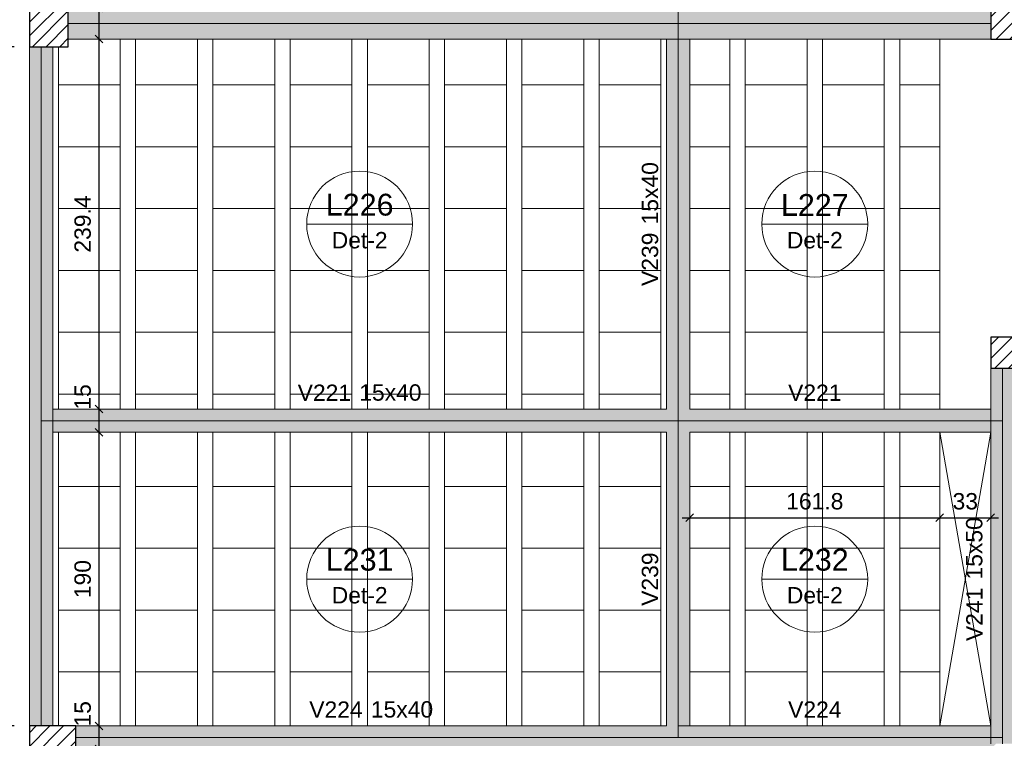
# Model space of a CAD drawing. Header units: millimetres. Extents: x 0 to 119, y 0 to 84.
# Tile 5 of 42: x 11 to 24, y 40 to 49. Entities that reach past the tile are written whole.
import ezdxf

# ---------------------------------------------------------------- set-up
doc = ezdxf.new("R2010")
doc.units = ezdxf.units.MM
doc.header["$MEASUREMENT"] = 0
doc.linetypes.add('NULL', pattern=[0])
doc.layers.get('0').update_dxf_attribs({"lineweight": 18})
for name, color, linetype, lineweight in [('FO-Aberturas', 7, 'Continuous', 5), ('FO-Cotas', 5, 'Continuous', 5), ('FO-Eixos', 5, 'Continuous', 5), ('FO-Hachura pilar que passa', 19, 'Continuous', 5), ('FO-Hachura viga', 43, 'Continuous', 5), ('FO-Hachuras das lajes', 1, 'Continuous', 20), ('FO-Pilares', 4, 'Continuous', 30), ('FO-Textos das lajes', 3, 'Continuous', 20), ('FO-Textos das vigas', 7, 'Continuous', 5), ('FO-Vigas', 1, 'Continuous', 20)]:
    doc.layers.add(name, color=color, linetype=linetype, lineweight=lineweight)
doc.styles.add('Arial', font='txt')
doc.dimstyles.new('UM_50.000000', dxfattribs={"dimtxt": 0.18, "dimasz": 0.1, "dimexe": 0.1, "dimexo": 0.2, "dimgap": 0, "dimtad": 1, "dimtih": 1, "dimtoh": 1, "dimdec": 1, "dimlfac": 50, "dimzin": 0, "dimdsep": 46, "dimtxsty": 'Standard', "dimcen": 0.09, "dimdle": 0.1, "dimadec": 1, "dimazin": 2, "dimtfac": 1, "dimtdec": 4, "dimtofl": 0, "dimtmove": 0, "dimatfit": 3, "dimfxl": 1, "dimtolj": 1, "dimarcsym": 0})

# ---------------------------------------------------------------- blocks, each defined once
blk = doc.blocks.new('_Oblique')
at = {"color": 0, "linetype": 'ByBlock', "lineweight": -2}
blk.add_line((-0.5, -0.5), (0.5, 0.5), dxfattribs=at)
blk = doc.blocks.new('*D45')
at = {"layer": 'Defpoints', "color": 0}
for p in [(9.525, 39.839), (10.937, 39.839), (10.937, 39.439)]:
    blk.add_point(p, dxfattribs=at)
at = {"layer": 'FO-Cotas', "color": 0, "lineweight": -2}
for p, q in [((9.525, 39.339), (9.525, 39.939)), ((10.737, 39.839), (9.425, 39.839)), ((10.737, 39.439), (9.425, 39.439))]:
    blk.add_line(p, q, dxfattribs=at)
at = {"layer": 'FO-Cotas', "color": 0, "lineweight": -2, "xscale": 0.1, "yscale": 0.1, "zscale": 0.1}
for p, rotation in [((9.525, 39.839), 90), ((9.525, 39.439), 270)]:
    blk.add_blockref('_Oblique', p, dxfattribs=dict(at, rotation=rotation))
at = {"layer": 'FO-Cotas', "color": 7, "insert": (9.313, 39.996), "char_height": 0.2118, "attachment_point": 5, "rotation": 90, "style": 'Arial'}
blk.add_mtext('\\A1;20', dxfattribs=at)
blk = doc.blocks.new('*D46')
at = {"layer": 'Defpoints', "color": 0}
for p in [(9.525, 48.627), (10.937, 48.627), (10.937, 39.839)]:
    blk.add_point(p, dxfattribs=at)
at = {"layer": 'FO-Cotas', "color": 0, "lineweight": -2}
for p, q in [((9.525, 39.739), (9.525, 48.727)), ((10.737, 48.627), (9.425, 48.627)), ((10.737, 39.839), (9.425, 39.839))]:
    blk.add_line(p, q, dxfattribs=at)
at = {"layer": 'FO-Cotas', "color": 0, "lineweight": -2, "xscale": 0.1, "yscale": 0.1, "zscale": 0.1}
for p, rotation in [((9.525, 48.627), 90), ((9.525, 39.839), 270)]:
    blk.add_blockref('_Oblique', p, dxfattribs=dict(at, rotation=rotation))
at = {"layer": 'FO-Cotas', "color": 7, "insert": (9.313, 44.233), "char_height": 0.2118, "attachment_point": 5, "rotation": 90, "style": 'Arial'}
blk.add_mtext('\\A1;439.4', dxfattribs=at)
blk = doc.blocks.new('*D47')
at = {"layer": 'Defpoints', "color": 0}
for p in [(9.525, 49.227), (10.937, 49.227), (10.937, 48.627)]:
    blk.add_point(p, dxfattribs=at)
at = {"layer": 'FO-Cotas', "color": 0, "lineweight": -2}
for p, q in [((9.525, 48.527), (9.525, 49.327)), ((10.737, 49.227), (9.425, 49.227)), ((10.737, 48.627), (9.425, 48.627))]:
    blk.add_line(p, q, dxfattribs=at)
at = {"layer": 'FO-Cotas', "color": 0, "lineweight": -2, "xscale": 0.1, "yscale": 0.1, "zscale": 0.1}
for p, rotation in [((9.525, 49.227), 90), ((9.525, 48.627), 270)]:
    blk.add_blockref('_Oblique', p, dxfattribs=dict(at, rotation=rotation))
at = {"layer": 'FO-Cotas', "color": 7, "insert": (9.313, 48.927), "char_height": 0.2118, "attachment_point": 5, "rotation": 90, "style": 'Arial'}
blk.add_mtext('\\A1;30', dxfattribs=at)
blk = doc.blocks.new('*D54')
at = {"layer": 'Defpoints', "color": 0}
for p in [(8.995, 73.349), (10.937, 73.349), (10.937, 32.496)]:
    blk.add_point(p, dxfattribs=at)
at = {"layer": 'FO-Cotas', "color": 0, "lineweight": -2}
for p, q in [((8.995, 32.396), (8.995, 73.449)), ((10.737, 73.349), (8.895, 73.349)), ((10.737, 32.496), (8.895, 32.496))]:
    blk.add_line(p, q, dxfattribs=at)
at = {"layer": 'FO-Cotas', "color": 0, "lineweight": -2, "xscale": 0.1, "yscale": 0.1, "zscale": 0.1}
for p, rotation in [((8.995, 73.349), 90), ((8.995, 32.496), 270)]:
    blk.add_blockref('_Oblique', p, dxfattribs=dict(at, rotation=rotation))
at = {"layer": 'FO-Cotas', "color": 7, "insert": (8.783, 52.922), "char_height": 0.2118, "attachment_point": 5, "rotation": 90, "style": 'Arial'}
blk.add_mtext('\\A1;2042.7', dxfattribs=at)
blk = doc.blocks.new('*D101')
at = {"layer": 'Defpoints', "color": 0}
for p in [(19.483, 42.533), (22.72, 42.533), (22.72, 42.533)]:
    blk.add_point(p, dxfattribs=at)
at = {"layer": 'FO-Cotas', "color": 0, "lineweight": -2}
blk.add_line((19.383, 42.533), (22.82, 42.533), dxfattribs=at)
at = {"layer": 'FO-Cotas', "color": 0, "lineweight": -2, "xscale": 0.1, "yscale": 0.1, "zscale": 0.1, "rotation": 180}
blk.add_blockref('_Oblique', (19.483, 42.533), dxfattribs=at)
at = {"layer": 'FO-Cotas', "color": 0, "lineweight": -2, "xscale": 0.1, "yscale": 0.1, "zscale": 0.1}
blk.add_blockref('_Oblique', (22.72, 42.533), dxfattribs=at)
at = {"layer": 'FO-Cotas', "color": 7, "insert": (21.102, 42.745), "char_height": 0.2118, "attachment_point": 5, "rotation": 0.0057, "style": 'Arial'}
blk.add_mtext('\\A1;161.8', dxfattribs=at)
blk = doc.blocks.new('*D102')
at = {"layer": 'Defpoints', "color": 0}
for p in [(22.72, 42.533), (23.38, 42.533), (23.38, 42.533)]:
    blk.add_point(p, dxfattribs=at)
at = {"layer": 'FO-Cotas', "color": 0, "lineweight": -2}
blk.add_line((22.62, 42.533), (23.48, 42.533), dxfattribs=at)
at = {"layer": 'FO-Cotas', "color": 0, "lineweight": -2, "xscale": 0.1, "yscale": 0.1, "zscale": 0.1, "rotation": 180}
blk.add_blockref('_Oblique', (22.72, 42.533), dxfattribs=at)
at = {"layer": 'FO-Cotas', "color": 0, "lineweight": -2, "xscale": 0.1, "yscale": 0.1, "zscale": 0.1}
blk.add_blockref('_Oblique', (23.38, 42.533), dxfattribs=at)
at = {"layer": 'FO-Cotas', "color": 7, "insert": (23.05, 42.745), "char_height": 0.2118, "attachment_point": 5, "rotation": 0.0057, "style": 'Arial'}
blk.add_mtext('\\A1;33', dxfattribs=at)
blk = doc.blocks.new('*D157')
at = {"layer": 'Defpoints', "color": 0}
for p in [(11.837, 39.839), (11.837, 39.839), (11.837, 39.539)]:
    blk.add_point(p, dxfattribs=at)
at = {"layer": 'FO-Cotas', "color": 0, "lineweight": -2}
blk.add_line((11.837, 39.439), (11.837, 39.939), dxfattribs=at)
at = {"layer": 'FO-Cotas', "color": 0, "lineweight": -2, "xscale": 0.1, "yscale": 0.1, "zscale": 0.1}
for p, rotation in [((11.837, 39.839), 90), ((11.837, 39.539), 270)]:
    blk.add_blockref('_Oblique', p, dxfattribs=dict(at, rotation=rotation))
at = {"layer": 'FO-Cotas', "color": 7, "insert": (11.625, 39.996), "char_height": 0.2118, "attachment_point": 5, "rotation": 90, "style": 'Arial'}
blk.add_mtext('\\A1;15', dxfattribs=at)
blk = doc.blocks.new('*D158')
at = {"layer": 'Defpoints', "color": 0}
for p in [(11.837, 43.639), (11.837, 43.639), (11.837, 39.839)]:
    blk.add_point(p, dxfattribs=at)
at = {"layer": 'FO-Cotas', "color": 0, "lineweight": -2}
blk.add_line((11.837, 39.739), (11.837, 43.739), dxfattribs=at)
at = {"layer": 'FO-Cotas', "color": 0, "lineweight": -2, "xscale": 0.1, "yscale": 0.1, "zscale": 0.1}
for p, rotation in [((11.837, 43.639), 90), ((11.837, 39.839), 270)]:
    blk.add_blockref('_Oblique', p, dxfattribs=dict(at, rotation=rotation))
at = {"layer": 'FO-Cotas', "color": 7, "insert": (11.625, 41.739), "char_height": 0.2118, "attachment_point": 5, "rotation": 90, "style": 'Arial'}
blk.add_mtext('\\A1;190', dxfattribs=at)
blk = doc.blocks.new('*D159')
at = {"layer": 'Defpoints', "color": 0}
for p in [(11.837, 43.939), (11.837, 43.939), (11.837, 43.639)]:
    blk.add_point(p, dxfattribs=at)
at = {"layer": 'FO-Cotas', "color": 0, "lineweight": -2}
blk.add_line((11.837, 43.539), (11.837, 44.039), dxfattribs=at)
at = {"layer": 'FO-Cotas', "color": 0, "lineweight": -2, "xscale": 0.1, "yscale": 0.1, "zscale": 0.1}
for p, rotation in [((11.837, 43.939), 90), ((11.837, 43.639), 270)]:
    blk.add_blockref('_Oblique', p, dxfattribs=dict(at, rotation=rotation))
at = {"layer": 'FO-Cotas', "color": 7, "insert": (11.625, 44.096), "char_height": 0.2118, "attachment_point": 5, "rotation": 90, "style": 'Arial'}
blk.add_mtext('\\A1;15', dxfattribs=at)
blk = doc.blocks.new('*D160')
at = {"layer": 'Defpoints', "color": 0}
for p in [(11.837, 48.727), (11.837, 48.727), (11.837, 43.939)]:
    blk.add_point(p, dxfattribs=at)
at = {"layer": 'FO-Cotas', "color": 0, "lineweight": -2}
blk.add_line((11.837, 43.839), (11.837, 48.827), dxfattribs=at)
at = {"layer": 'FO-Cotas', "color": 0, "lineweight": -2, "xscale": 0.1, "yscale": 0.1, "zscale": 0.1}
for p, rotation in [((11.837, 48.727), 90), ((11.837, 43.939), 270)]:
    blk.add_blockref('_Oblique', p, dxfattribs=dict(at, rotation=rotation))
at = {"layer": 'FO-Cotas', "color": 7, "insert": (11.625, 46.333), "char_height": 0.2118, "attachment_point": 5, "rotation": 90, "style": 'Arial'}
blk.add_mtext('\\A1;239.4', dxfattribs=at)
blk = doc.blocks.new('*D161')
at = {"layer": 'Defpoints', "color": 0}
for p in [(11.837, 49.127), (11.837, 49.127), (11.837, 48.727)]:
    blk.add_point(p, dxfattribs=at)
at = {"layer": 'FO-Cotas', "color": 0, "lineweight": -2}
blk.add_line((11.837, 48.627), (11.837, 49.227), dxfattribs=at)
at = {"layer": 'FO-Cotas', "color": 0, "lineweight": -2, "xscale": 0.1, "yscale": 0.1, "zscale": 0.1}
for p, rotation in [((11.837, 49.127), 90), ((11.837, 48.727), 270)]:
    blk.add_blockref('_Oblique', p, dxfattribs=dict(at, rotation=rotation))
at = {"layer": 'FO-Cotas', "color": 7, "insert": (11.625, 49.284), "char_height": 0.2118, "attachment_point": 5, "rotation": 90, "style": 'Arial'}
blk.add_mtext('\\A1;20', dxfattribs=at)

msp = doc.modelspace()

# ---------------------------------------------------------------- hatches: boundary and pattern name
at = {"layer": 'FO-Hachura pilar que passa', "linetype": 'Continuous'}
h = msp.add_hatch(dxfattribs=at)
h.set_pattern_fill('ANSI31', color=19, style=0)
h.paths.add_polyline_path([(10.9366, 48.6271), (11.1866, 48.6271), (11.4366, 48.6271), (11.4366, 48.9271), (11.4366, 49.2271), (11.1866, 49.2271), (10.9366, 49.2271), (10.9366, 48.9271)])
h = msp.add_hatch(dxfattribs=at)
h.set_pattern_fill('ANSI31', color=19, style=0)
h.paths.add_polyline_path([(24.18, 48.7271), (24.18, 48.9271), (24.18, 49.1271), (23.78, 49.1271), (23.38, 49.1271), (23.38, 48.9271), (23.38, 48.7271), (23.78, 48.7271)])
h = msp.add_hatch(dxfattribs=at)
h.set_pattern_fill('ANSI31', color=19, style=0)
h.paths.add_polyline_path([(24.08, 44.4685), (24.08, 44.6685), (24.08, 44.8685), (23.73, 44.8685), (23.38, 44.8685), (23.38, 44.6685), (23.38, 44.4685), (23.73, 44.4685)])
h = msp.add_hatch(dxfattribs=at)
h.set_pattern_fill('ANSI31', color=19, style=0)
h.paths.add_polyline_path([(11.5366, 39.4387), (11.5366, 39.6387), (11.5366, 39.8387), (11.2366, 39.8387), (10.9366, 39.8387), (10.9366, 39.6387), (10.9366, 39.4387), (11.2366, 39.4387)])
at = {"layer": 'FO-Hachura viga', "linetype": 'Continuous'}
for points in [[(19.4836, 49.1273), (19.4836, 49.1273), (19.4834, 52.9853), (19.3336, 53.1855), (19.1836, 52.9855), (19.1836, 49.1271), (19.3336, 48.9273), (19.4836, 49.1273)], [(19.3336, 49.1271), (19.3336, 49.1271), (11.4366, 49.1271), (11.4366, 48.7273), (19.3336, 48.7273), (19.3336, 49.1271)], [(22.7202, 49.1273), (22.7202, 49.1273), (19.3336, 49.1273), (19.3336, 48.7271), (22.7202, 48.7271), (22.7202, 49.1273)], [(23.3802, 49.1273), (23.3802, 49.1273), (22.7202, 49.1273), (22.7202, 48.7273), (23.3802, 48.7273), (23.3802, 49.1273)], [(19.4834, 43.9389), (19.4834, 43.9389), (19.4834, 48.7271), (19.3336, 48.9273), (19.1836, 48.7273), (19.1836, 43.9387), (19.3336, 43.7887), (19.4834, 43.9389)], [(11.2366, 48.6273), (11.2366, 48.6273), (10.9366, 48.6273), (10.9366, 43.7887), (11.2366, 43.7887), (11.2366, 48.6273)], [(23.6802, 44.4685), (23.6802, 44.4685), (23.3802, 44.4685), (23.3802, 43.7887), (23.6802, 43.7887), (23.6802, 44.4685)], [(19.3336, 43.7887), (19.3336, 43.7887), (19.1836, 43.9387), (11.2366, 43.9387), (11.0866, 43.7887), (11.2366, 43.6389), (19.1836, 43.6389), (19.3336, 43.7887)], [(22.7202, 43.9389), (22.7202, 43.9389), (19.4834, 43.9389), (19.3336, 43.7887), (19.4836, 43.6387), (22.7202, 43.6387), (22.7202, 43.9389)], [(23.5302, 43.7887), (23.5302, 43.7887), (23.3802, 43.9387), (22.7202, 43.9387), (22.7202, 43.6387), (23.3802, 43.6387), (23.5302, 43.7887)], [(11.2366, 43.7887), (11.2366, 43.7887), (10.9366, 43.7887), (10.9366, 39.8387), (11.2366, 39.8387), (11.2366, 43.7887)], [(19.4836, 39.8387), (19.4836, 39.8387), (19.4836, 43.6387), (19.3336, 43.7887), (19.1836, 43.6389), (19.1836, 39.8387), (19.3336, 39.6887), (19.4836, 39.8387)], [(23.6802, 43.7887), (23.6802, 43.7887), (23.3802, 43.7887), (23.3802, 39.6887), (23.6802, 39.6887), (23.6802, 43.7887)], [(19.3336, 39.6887), (19.3336, 39.6887), (19.1836, 39.8387), (11.5366, 39.8387), (11.5366, 39.5387), (19.3336, 39.5387), (19.3336, 39.6887)], [(19.4836, 39.8387), (19.4836, 39.8387), (19.3336, 39.8387), (19.3336, 39.5387), (19.4836, 39.5387), (19.4836, 39.8387)], [(22.7202, 39.8387), (22.7202, 39.8387), (19.4836, 39.8387), (19.4836, 39.5387), (22.7202, 39.5387), (22.7202, 39.8387)], [(23.5302, 39.6887), (23.5302, 39.6887), (23.3802, 39.8387), (22.7202, 39.8387), (22.7202, 39.5387), (23.3802, 39.5387), (23.5302, 39.6887)], [(23.6802, 39.6887), (23.6802, 39.6887), (23.3802, 39.6887), (23.3802, 39.6083), (23.6802, 39.6083), (23.6802, 39.6887)]]:
    msp.add_hatch(color=43, dxfattribs=at).paths.add_polyline_path(points)

# ---------------------------------------------------------------- linework, layer by layer
at = {"layer": 'FO-Aberturas'}
for p, q in [((22.72, 39.8385), (23.38, 43.6385)), ((23.38, 39.8385), (22.72, 43.6385))]:
    msp.add_line(p, q, dxfattribs=at)
at = {"layer": 'FO-Eixos'}
for p, q in [((19.3334, 48.9271), (19.3334, 53.1855)), ((11.4366, 48.9271), (19.3334, 48.9271)), ((19.3334, 48.9271), (22.72, 48.9271)), ((19.3334, 43.7887), (19.3334, 48.9271)), ((22.72, 48.9271), (23.38, 48.9271)), ((11.0866, 43.7887), (11.0866, 48.6271)), ((23.53, 43.7887), (23.53, 44.4685)), ((11.0866, 43.7887), (19.3334, 43.7887)), ((11.0866, 39.8387), (11.0866, 43.7887)), ((19.3334, 43.7887), (22.72, 43.7887)), ((19.3334, 39.6887), (19.3334, 43.7887)), ((22.72, 43.7887), (23.53, 43.7887)), ((23.53, 39.6887), (23.53, 43.7887)), ((11.5366, 39.6887), (19.3334, 39.6887)), ((19.3334, 39.6887), (19.4834, 39.6887)), ((19.4834, 39.6887), (22.72, 39.6887)), ((22.72, 39.6887), (23.53, 39.6887)), ((23.53, 39.6083), (23.53, 39.6887))]:
    msp.add_line(p, q, dxfattribs=at)
for points in [[(11.31, 48.6275), (11.31, 48.1325), (12.11, 48.1325), (12.11, 48.7275)], [(12.31, 48.7275), (12.31, 48.1325), (13.11, 48.1325), (13.11, 48.7275)], [(13.31, 48.7275), (13.31, 48.1325), (14.11, 48.1325), (14.11, 48.7275)], [(14.31, 48.7275), (14.31, 48.1325), (15.11, 48.1325), (15.11, 48.7275)], [(15.31, 48.7275), (15.31, 48.1325), (16.11, 48.1325), (16.11, 48.7275)], [(16.31, 48.7275), (16.31, 48.1325), (17.11, 48.1325), (17.11, 48.7275)], [(17.31, 48.7275), (17.31, 48.1325), (18.11, 48.1325), (18.11, 48.7275)], [(18.31, 48.7275), (18.31, 48.1325), (19.11, 48.1325), (19.11, 48.7275)], [(19.483, 48.1325), (20.002, 48.1325), (20.002, 48.7275)], [(20.202, 48.7275), (20.202, 48.1325), (21.002, 48.1325), (21.002, 48.7275)], [(21.202, 48.7275), (21.202, 48.1325), (22.002, 48.1325), (22.002, 48.7275)], [(22.202, 48.7275), (22.202, 48.1325), (22.72, 48.1325)], [(19.483, 47.3325), (20.002, 47.3325), (20.002, 48.1325), (19.483, 48.1325)], [(22.72, 48.1325), (22.202, 48.1325), (22.202, 47.3325), (22.72, 47.3325)], [(19.483, 46.5325), (20.002, 46.5325), (20.002, 47.3325), (19.483, 47.3325)], [(22.72, 47.3325), (22.202, 47.3325), (22.202, 46.5325), (22.72, 46.5325)], [(19.483, 45.7325), (20.002, 45.7325), (20.002, 46.5325), (19.483, 46.5325)], [(22.72, 46.5325), (22.202, 46.5325), (22.202, 45.7325), (22.72, 45.7325)], [(19.483, 44.9325), (20.002, 44.9325), (20.002, 45.7325), (19.483, 45.7325)], [(22.72, 45.7325), (22.202, 45.7325), (22.202, 44.9325), (22.72, 44.9325)], [(19.483, 44.1325), (20.002, 44.1325), (20.002, 44.9325), (19.483, 44.9325)], [(22.72, 44.9325), (22.202, 44.9325), (22.202, 44.1325), (22.72, 44.1325)], [(11.31, 43.6385), (11.31, 42.9385), (12.11, 42.9385), (12.11, 43.6385)], [(12.31, 43.6385), (12.31, 42.9385), (13.11, 42.9385), (13.11, 43.6385)], [(13.31, 43.6385), (13.31, 42.9385), (14.11, 42.9385), (14.11, 43.6385)], [(14.31, 43.6385), (14.31, 42.9385), (15.11, 42.9385), (15.11, 43.6385)], [(15.31, 43.6385), (15.31, 42.9385), (16.11, 42.9385), (16.11, 43.6385)], [(16.31, 43.6385), (16.31, 42.9385), (17.11, 42.9385), (17.11, 43.6385)], [(17.31, 43.6385), (17.31, 42.9385), (18.11, 42.9385), (18.11, 43.6385)], [(18.31, 43.6385), (18.31, 42.9385), (19.11, 42.9385), (19.11, 43.6385)], [(19.483, 42.9385), (20.002, 42.9385), (20.002, 43.6385)], [(20.202, 43.6385), (20.202, 42.9385), (21.002, 42.9385), (21.002, 43.6385)], [(21.202, 43.6385), (21.202, 42.9385), (22.002, 42.9385), (22.002, 43.6385)], [(22.202, 43.6385), (22.202, 42.9385), (22.72, 42.9385)], [(19.483, 42.1385), (20.002, 42.1385), (20.002, 42.9385), (19.483, 42.9385)], [(22.72, 42.9385), (22.202, 42.9385), (22.202, 42.1385), (22.72, 42.1385)], [(19.483, 41.3385), (20.002, 41.3385), (20.002, 42.1385), (19.483, 42.1385)], [(22.72, 42.1385), (22.202, 42.1385), (22.202, 41.3385), (22.72, 41.3385)], [(19.483, 40.5385), (20.002, 40.5385), (20.002, 41.3385), (19.483, 41.3385)], [(22.72, 41.3385), (22.202, 41.3385), (22.202, 40.5385), (22.72, 40.5385)], [(12.11, 39.8385), (12.11, 40.5385), (11.31, 40.5385), (11.31, 39.8385)], [(13.11, 39.8385), (13.11, 40.5385), (12.31, 40.5385), (12.31, 39.8385)], [(14.11, 39.8385), (14.11, 40.5385), (13.31, 40.5385), (13.31, 39.8385)], [(15.11, 39.8385), (15.11, 40.5385), (14.31, 40.5385), (14.31, 39.8385)], [(16.11, 39.8385), (16.11, 40.5385), (15.31, 40.5385), (15.31, 39.8385)], [(17.11, 39.8385), (17.11, 40.5385), (16.31, 40.5385), (16.31, 39.8385)], [(18.11, 39.8385), (18.11, 40.5385), (17.31, 40.5385), (17.31, 39.8385)], [(19.11, 39.8385), (19.11, 40.5385), (18.31, 40.5385), (18.31, 39.8385)], [(20.002, 39.8385), (20.002, 40.5385), (19.483, 40.5385)], [(21.002, 39.8385), (21.002, 40.5385), (20.202, 40.5385), (20.202, 39.8385)], [(22.002, 39.8385), (22.002, 40.5385), (21.202, 40.5385), (21.202, 39.8385)], [(22.72, 40.5385), (22.202, 40.5385), (22.202, 39.8385)]]:
    msp.add_lwpolyline(points, dxfattribs=at)
for points in [[(12.11, 47.3325), (12.11, 48.1325), (11.31, 48.1325), (11.31, 47.3325), (12.11, 47.3325)], [(13.11, 47.3325), (13.11, 48.1325), (12.31, 48.1325), (12.31, 47.3325), (13.11, 47.3325)], [(14.11, 47.3325), (14.11, 48.1325), (13.31, 48.1325), (13.31, 47.3325), (14.11, 47.3325)], [(15.11, 47.3325), (15.11, 48.1325), (14.31, 48.1325), (14.31, 47.3325), (15.11, 47.3325)], [(16.11, 47.3325), (16.11, 48.1325), (15.31, 48.1325), (15.31, 47.3325), (16.11, 47.3325)], [(17.11, 47.3325), (17.11, 48.1325), (16.31, 48.1325), (16.31, 47.3325), (17.11, 47.3325)], [(18.11, 47.3325), (18.11, 48.1325), (17.31, 48.1325), (17.31, 47.3325), (18.11, 47.3325)], [(19.11, 47.3325), (19.11, 48.1325), (18.31, 48.1325), (18.31, 47.3325), (19.11, 47.3325)], [(21.002, 47.3325), (21.002, 48.1325), (20.202, 48.1325), (20.202, 47.3325), (21.002, 47.3325)], [(22.002, 47.3325), (22.002, 48.1325), (21.202, 48.1325), (21.202, 47.3325), (22.002, 47.3325)], [(12.11, 46.5325), (12.11, 47.3325), (11.31, 47.3325), (11.31, 46.5325), (12.11, 46.5325)], [(13.11, 46.5325), (13.11, 47.3325), (12.31, 47.3325), (12.31, 46.5325), (13.11, 46.5325)], [(14.11, 46.5325), (14.11, 47.3325), (13.31, 47.3325), (13.31, 46.5325), (14.11, 46.5325)], [(15.11, 46.5325), (15.11, 47.3325), (14.31, 47.3325), (14.31, 46.5325), (15.11, 46.5325)], [(16.11, 46.5325), (16.11, 47.3325), (15.31, 47.3325), (15.31, 46.5325), (16.11, 46.5325)], [(17.11, 46.5325), (17.11, 47.3325), (16.31, 47.3325), (16.31, 46.5325), (17.11, 46.5325)], [(18.11, 46.5325), (18.11, 47.3325), (17.31, 47.3325), (17.31, 46.5325), (18.11, 46.5325)], [(19.11, 46.5325), (19.11, 47.3325), (18.31, 47.3325), (18.31, 46.5325), (19.11, 46.5325)], [(21.002, 46.5325), (21.002, 47.3325), (20.202, 47.3325), (20.202, 46.5325), (21.002, 46.5325)], [(22.002, 46.5325), (22.002, 47.3325), (21.202, 47.3325), (21.202, 46.5325), (22.002, 46.5325)], [(12.11, 45.7325), (12.11, 46.5325), (11.31, 46.5325), (11.31, 45.7325), (12.11, 45.7325)], [(13.11, 45.7325), (13.11, 46.5325), (12.31, 46.5325), (12.31, 45.7325), (13.11, 45.7325)], [(14.11, 45.7325), (14.11, 46.5325), (13.31, 46.5325), (13.31, 45.7325), (14.11, 45.7325)], [(15.11, 45.7325), (15.11, 46.5325), (14.31, 46.5325), (14.31, 45.7325), (15.11, 45.7325)], [(16.11, 45.7325), (16.11, 46.5325), (15.31, 46.5325), (15.31, 45.7325), (16.11, 45.7325)], [(17.11, 45.7325), (17.11, 46.5325), (16.31, 46.5325), (16.31, 45.7325), (17.11, 45.7325)], [(18.11, 45.7325), (18.11, 46.5325), (17.31, 46.5325), (17.31, 45.7325), (18.11, 45.7325)], [(19.11, 45.7325), (19.11, 46.5325), (18.31, 46.5325), (18.31, 45.7325), (19.11, 45.7325)], [(21.002, 45.7325), (21.002, 46.5325), (20.202, 46.5325), (20.202, 45.7325), (21.002, 45.7325)], [(22.002, 45.7325), (22.002, 46.5325), (21.202, 46.5325), (21.202, 45.7325), (22.002, 45.7325)], [(12.11, 44.9325), (12.11, 45.7325), (11.31, 45.7325), (11.31, 44.9325), (12.11, 44.9325)], [(13.11, 44.9325), (13.11, 45.7325), (12.31, 45.7325), (12.31, 44.9325), (13.11, 44.9325)], [(14.11, 44.9325), (14.11, 45.7325), (13.31, 45.7325), (13.31, 44.9325), (14.11, 44.9325)], [(15.11, 44.9325), (15.11, 45.7325), (14.31, 45.7325), (14.31, 44.9325), (15.11, 44.9325)], [(16.11, 44.9325), (16.11, 45.7325), (15.31, 45.7325), (15.31, 44.9325), (16.11, 44.9325)], [(17.11, 44.9325), (17.11, 45.7325), (16.31, 45.7325), (16.31, 44.9325), (17.11, 44.9325)], [(18.11, 44.9325), (18.11, 45.7325), (17.31, 45.7325), (17.31, 44.9325), (18.11, 44.9325)], [(19.11, 44.9325), (19.11, 45.7325), (18.31, 45.7325), (18.31, 44.9325), (19.11, 44.9325)], [(21.002, 44.9325), (21.002, 45.7325), (20.202, 45.7325), (20.202, 44.9325), (21.002, 44.9325)], [(22.002, 44.9325), (22.002, 45.7325), (21.202, 45.7325), (21.202, 44.9325), (22.002, 44.9325)], [(12.11, 44.1325), (12.11, 44.9325), (11.31, 44.9325), (11.31, 44.1325), (12.11, 44.1325)], [(13.11, 44.1325), (13.11, 44.9325), (12.31, 44.9325), (12.31, 44.1325), (13.11, 44.1325)], [(14.11, 44.1325), (14.11, 44.9325), (13.31, 44.9325), (13.31, 44.1325), (14.11, 44.1325)], [(15.11, 44.1325), (15.11, 44.9325), (14.31, 44.9325), (14.31, 44.1325), (15.11, 44.1325)], [(16.11, 44.1325), (16.11, 44.9325), (15.31, 44.9325), (15.31, 44.1325), (16.11, 44.1325)], [(17.11, 44.1325), (17.11, 44.9325), (16.31, 44.9325), (16.31, 44.1325), (17.11, 44.1325)], [(18.11, 44.1325), (18.11, 44.9325), (17.31, 44.9325), (17.31, 44.1325), (18.11, 44.1325)], [(19.11, 44.1325), (19.11, 44.9325), (18.31, 44.9325), (18.31, 44.1325), (19.11, 44.1325)], [(21.002, 44.1325), (21.002, 44.9325), (20.202, 44.9325), (20.202, 44.1325), (21.002, 44.1325)], [(22.002, 44.1325), (22.002, 44.9325), (21.202, 44.9325), (21.202, 44.1325), (22.002, 44.1325)], [(12.11, 42.1385), (12.11, 42.9385), (11.31, 42.9385), (11.31, 42.1385), (12.11, 42.1385)], [(13.11, 42.1385), (13.11, 42.9385), (12.31, 42.9385), (12.31, 42.1385), (13.11, 42.1385)], [(14.11, 42.1385), (14.11, 42.9385), (13.31, 42.9385), (13.31, 42.1385), (14.11, 42.1385)], [(15.11, 42.1385), (15.11, 42.9385), (14.31, 42.9385), (14.31, 42.1385), (15.11, 42.1385)], [(16.11, 42.1385), (16.11, 42.9385), (15.31, 42.9385), (15.31, 42.1385), (16.11, 42.1385)], [(17.11, 42.1385), (17.11, 42.9385), (16.31, 42.9385), (16.31, 42.1385), (17.11, 42.1385)], [(18.11, 42.1385), (18.11, 42.9385), (17.31, 42.9385), (17.31, 42.1385), (18.11, 42.1385)], [(19.11, 42.1385), (19.11, 42.9385), (18.31, 42.9385), (18.31, 42.1385), (19.11, 42.1385)], [(21.002, 42.1385), (21.002, 42.9385), (20.202, 42.9385), (20.202, 42.1385), (21.002, 42.1385)], [(22.002, 42.1385), (22.002, 42.9385), (21.202, 42.9385), (21.202, 42.1385), (22.002, 42.1385)], [(12.11, 41.3385), (12.11, 42.1385), (11.31, 42.1385), (11.31, 41.3385), (12.11, 41.3385)], [(13.11, 41.3385), (13.11, 42.1385), (12.31, 42.1385), (12.31, 41.3385), (13.11, 41.3385)], [(14.11, 41.3385), (14.11, 42.1385), (13.31, 42.1385), (13.31, 41.3385), (14.11, 41.3385)], [(15.11, 41.3385), (15.11, 42.1385), (14.31, 42.1385), (14.31, 41.3385), (15.11, 41.3385)], [(16.11, 41.3385), (16.11, 42.1385), (15.31, 42.1385), (15.31, 41.3385), (16.11, 41.3385)], [(17.11, 41.3385), (17.11, 42.1385), (16.31, 42.1385), (16.31, 41.3385), (17.11, 41.3385)], [(18.11, 41.3385), (18.11, 42.1385), (17.31, 42.1385), (17.31, 41.3385), (18.11, 41.3385)], [(19.11, 41.3385), (19.11, 42.1385), (18.31, 42.1385), (18.31, 41.3385), (19.11, 41.3385)], [(21.002, 41.3385), (21.002, 42.1385), (20.202, 42.1385), (20.202, 41.3385), (21.002, 41.3385)], [(22.002, 41.3385), (22.002, 42.1385), (21.202, 42.1385), (21.202, 41.3385), (22.002, 41.3385)], [(12.11, 40.5385), (12.11, 41.3385), (11.31, 41.3385), (11.31, 40.5385), (12.11, 40.5385)], [(13.11, 40.5385), (13.11, 41.3385), (12.31, 41.3385), (12.31, 40.5385), (13.11, 40.5385)], [(14.11, 40.5385), (14.11, 41.3385), (13.31, 41.3385), (13.31, 40.5385), (14.11, 40.5385)], [(15.11, 40.5385), (15.11, 41.3385), (14.31, 41.3385), (14.31, 40.5385), (15.11, 40.5385)], [(16.11, 40.5385), (16.11, 41.3385), (15.31, 41.3385), (15.31, 40.5385), (16.11, 40.5385)], [(17.11, 40.5385), (17.11, 41.3385), (16.31, 41.3385), (16.31, 40.5385), (17.11, 40.5385)], [(18.11, 40.5385), (18.11, 41.3385), (17.31, 41.3385), (17.31, 40.5385), (18.11, 40.5385)], [(19.11, 40.5385), (19.11, 41.3385), (18.31, 41.3385), (18.31, 40.5385), (19.11, 40.5385)], [(21.002, 40.5385), (21.002, 41.3385), (20.202, 41.3385), (20.202, 40.5385), (21.002, 40.5385)], [(22.002, 40.5385), (22.002, 41.3385), (21.202, 41.3385), (21.202, 40.5385), (22.002, 40.5385)]]:
    msp.add_lwpolyline(points, close=True, dxfattribs=at)
at = {"layer": 'FO-Hachuras das lajes'}
for p, q in [((12.11, 48.6275), (12.11, 48.7275)), ((12.31, 48.6275), (12.31, 48.7275)), ((13.11, 48.6275), (13.11, 48.7275)), ((13.31, 48.6275), (13.31, 48.7275)), ((14.11, 48.6275), (14.11, 48.7275)), ((14.31, 48.6275), (14.31, 48.7275)), ((15.11, 48.6275), (15.11, 48.7275)), ((15.31, 48.6275), (15.31, 48.7275)), ((16.11, 48.6275), (16.11, 48.7275)), ((16.31, 48.6275), (16.31, 48.7275)), ((17.11, 48.6275), (17.11, 48.7275)), ((17.31, 48.6275), (17.31, 48.7275)), ((18.11, 48.6275), (18.11, 48.7275)), ((18.31, 48.6275), (18.31, 48.7275)), ((19.11, 48.6275), (19.11, 48.7275)), ((20.002, 43.9385), (20.002, 48.7275)), ((20.202, 43.9385), (20.202, 48.7275)), ((21.002, 43.9385), (21.002, 48.7275)), ((21.202, 43.9385), (21.202, 48.7275)), ((22.002, 43.9385), (22.002, 48.7275)), ((22.202, 43.9385), (22.202, 48.7275)), ((11.31, 43.9385), (11.31, 48.6275)), ((12.11, 43.9385), (12.11, 48.6275)), ((12.31, 43.9385), (12.31, 48.6275)), ((13.11, 43.9385), (13.11, 48.6275)), ((13.31, 43.9385), (13.31, 48.6275)), ((14.11, 43.9385), (14.11, 48.6275)), ((14.31, 43.9385), (14.31, 48.6275)), ((15.11, 43.9385), (15.11, 48.6275)), ((15.31, 43.9385), (15.31, 48.6275)), ((16.11, 43.9385), (16.11, 48.6275)), ((16.31, 43.9385), (16.31, 48.6275)), ((17.11, 43.9385), (17.11, 48.6275)), ((17.31, 43.9385), (17.31, 48.6275)), ((18.11, 43.9385), (18.11, 48.6275)), ((18.31, 43.9385), (18.31, 48.6275)), ((19.11, 43.9385), (19.11, 48.6275)), ((11.31, 39.8385), (11.31, 43.6385)), ((12.11, 39.8385), (12.11, 43.6385)), ((12.31, 39.8385), (12.31, 43.6385)), ((13.11, 39.8385), (13.11, 43.6385)), ((13.31, 39.8385), (13.31, 43.6385)), ((14.11, 39.8385), (14.11, 43.6385)), ((14.31, 39.8385), (14.31, 43.6385)), ((15.11, 39.8385), (15.11, 43.6385)), ((15.31, 39.8385), (15.31, 43.6385)), ((16.11, 39.8385), (16.11, 43.6385)), ((16.31, 39.8385), (16.31, 43.6385)), ((17.11, 39.8385), (17.11, 43.6385)), ((17.31, 39.8385), (17.31, 43.6385)), ((18.11, 39.8385), (18.11, 43.6385)), ((18.31, 39.8385), (18.31, 43.6385)), ((19.11, 39.8385), (19.11, 43.6385)), ((20.002, 39.8385), (20.002, 43.6385)), ((20.202, 39.8385), (20.202, 43.6385)), ((21.002, 39.8385), (21.002, 43.6385)), ((21.202, 39.8385), (21.202, 43.6385)), ((22.002, 39.8385), (22.002, 43.6385)), ((22.202, 39.8385), (22.202, 43.6385))]:
    msp.add_line(p, q, dxfattribs=at)
at = {"layer": 'FO-Pilares'}
for points in [[(10.9366, 48.6271), (11.1866, 48.6271), (11.4366, 48.6271), (11.4366, 48.9271), (11.4366, 49.2271), (11.1866, 49.2271), (10.9366, 49.2271), (10.9366, 48.9271), (10.9366, 48.6271)], [(24.18, 48.7271), (24.18, 48.9271), (24.18, 49.1271), (23.78, 49.1271), (23.38, 49.1271), (23.38, 48.9271), (23.38, 48.7271), (23.78, 48.7271), (24.18, 48.7271)], [(24.08, 44.4685), (24.08, 44.6685), (24.08, 44.8685), (23.73, 44.8685), (23.38, 44.8685), (23.38, 44.6685), (23.38, 44.4685), (23.73, 44.4685), (24.08, 44.4685)], [(11.5366, 39.4387), (11.5366, 39.6387), (11.5366, 39.8387), (11.2366, 39.8387), (10.9366, 39.8387), (10.9366, 39.6387), (10.9366, 39.4387), (11.2366, 39.4387), (11.5366, 39.4387)]]:
    msp.add_lwpolyline(points, close=True, dxfattribs=at)
at = {"layer": 'FO-Textos das lajes'}
for p, q in [((14.5246, 46.3329), (15.8954, 46.3329)), ((20.4163, 46.3329), (21.7871, 46.3329)), ((14.5246, 41.7387), (15.8954, 41.7387)), ((20.4163, 41.7387), (21.7871, 41.7387))]:
    msp.add_line(p, q, dxfattribs=at)
for centre in [(15.21, 46.3329), (21.1017, 46.3329), (15.21, 41.7387), (21.1017, 41.7387)]:
    msp.add_circle(centre, 0.6854, dxfattribs=at)
at = {"layer": 'FO-Vigas'}
for p, q in [((11.4366, 48.7271), (19.3334, 48.7271)), ((19.1834, 43.9387), (19.1834, 48.7271)), ((19.3334, 48.7271), (22.72, 48.7271)), ((19.4834, 43.9387), (19.4834, 48.7271)), ((22.72, 43.9387), (22.72, 48.7271)), ((22.72, 48.7271), (23.38, 48.7271)), ((10.9366, 43.7887), (10.9366, 48.6271)), ((11.2366, 43.7887), (11.2366, 48.6271)), ((23.38, 43.7887), (23.38, 44.4685)), ((11.2366, 43.9387), (19.1834, 43.9387)), ((19.4834, 43.9387), (22.72, 43.9387)), ((22.72, 43.9387), (23.38, 43.9387)), ((10.9366, 39.8387), (10.9366, 43.7887)), ((11.2366, 39.8387), (11.2366, 43.7887)), ((23.38, 39.6887), (23.38, 43.7887)), ((11.2366, 43.6387), (19.1834, 43.6387)), ((19.1834, 39.8387), (19.1834, 43.6387)), ((19.4834, 43.6387), (22.72, 43.6387)), ((19.4834, 39.8387), (19.4834, 43.6387)), ((22.72, 39.8387), (22.72, 43.6387)), ((22.72, 43.6387), (23.38, 43.6387)), ((11.5366, 39.8387), (19.1834, 39.8387)), ((19.3334, 39.8387), (19.4834, 39.8387)), ((19.4834, 39.8387), (22.72, 39.8387)), ((22.72, 39.8387), (23.38, 39.8387)), ((23.38, 39.6083), (23.38, 39.6887))]:
    msp.add_line(p, q, dxfattribs=at)

# ---------------------------------------------------------------- texts
at = {"layer": 'FO-Textos das lajes', "linetype": 'NULL', "attachment_point": 8, "line_spacing_factor": 0.798, "style": 'Arial'}
for s, insert, char_height, width in [('L226', (15.21, 46.4387), 0.2824, 1.735195), ('L227', (21.102, 46.4387), 0.2824, 1.735195), ('Det-2', (15.21, 46.0154), 0.2118, 1.418281), ('Det-2', (21.102, 46.0154), 0.2118, 1.418281), ('L231', (15.21, 41.8447), 0.2824, 1.735195), ('L232', (21.102, 41.8447), 0.2824, 1.735195), ('Det-2', (15.21, 41.4214), 0.2118, 1.418281), ('Det-2', (21.102, 41.4214), 0.2118, 1.418281)]:
    msp.add_mtext(s, dxfattribs=dict(at, insert=insert, char_height=char_height, width=width))
at = {"layer": 'FO-Textos das vigas', "linetype": 'NULL', "char_height": 0.2118, "rotation": 90.00021, "line_spacing_factor": 0.798, "style": 'Arial'}
for s, insert, width, attachment_point in [('15x40', (19.0771, 46.3285), 1.580273, 7), ('V239', (19.0771, 46.2225), 1.354561, 9), ('15x50', (23.2741, 41.7335), 1.580273, 7), ('V239', (19.0771, 41.7385), 1.354561, 8), ('V241', (23.2741, 41.6285), 1.354561, 9)]:
    msp.add_mtext(s, dxfattribs=dict(at, insert=insert, width=width, attachment_point=attachment_point))
at = {"layer": 'FO-Textos das vigas', "linetype": 'NULL', "char_height": 0.2118, "line_spacing_factor": 0.798, "style": 'Arial'}
for s, insert, width, attachment_point in [('V221', (15.099, 44.0444), 1.354561, 9), ('15x40', (15.205, 44.0444), 1.580273, 7), ('V221', (21.102, 44.0444), 1.354561, 8), ('V224', (15.249, 39.9444), 1.354561, 9), ('15x40', (15.355, 39.9444), 1.580273, 7), ('V224', (21.102, 39.9444), 1.354561, 8)]:
    msp.add_mtext(s, dxfattribs=dict(at, insert=insert, width=width, attachment_point=attachment_point))

# ---------------------------------------------------------------- dimensions: what is measured, and where the dimension line sits
at = {"layer": 'FO-Cotas'}
for base, p1, p2, override, picture, middle in [((8.9951433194, 73.3485160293), (10.9366433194, 32.4955160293), (10.9366433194, 73.3485160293), {"dimtxt": 0.2118, "dimasz": 0.1, "dimexe": 0.1, "dimexo": 0.2, "dimtad": 1, "dimtih": 0, "dimtoh": 0, "dimdec": 1, "dimlfac": 50, "dimzin": 8, "dimtxsty": 'Arial', "dimblk": 'Oblique', "dimblk1": 'Oblique', "dimblk2": 'Oblique', "dimsah": 1, "dimdle": 0.1, "dimse1": 0, "dimse2": 0, "dimclrt": 7, "dimadec": 1, "dimazin": 3, "dimtmove": 2, "dimldrblk": 'Oblique'}, '*D54', (8.7833433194, 52.9220160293)), ((9.5246, 49.2271), (10.9366, 48.6271), (10.9366, 49.2271), {"dimtxt": 0.2118, "dimasz": 0.1, "dimexe": 0.1, "dimexo": 0.2, "dimtad": 1, "dimtih": 0, "dimtoh": 0, "dimdec": 1, "dimlfac": 50, "dimzin": 8, "dimtxsty": 'Arial', "dimblk": 'Oblique', "dimblk1": 'Oblique', "dimblk2": 'Oblique', "dimsah": 1, "dimdle": 0.1, "dimse1": 0, "dimse2": 0, "dimclrt": 7, "dimadec": 1, "dimazin": 3, "dimtmove": 2, "dimldrblk": 'Oblique'}, '*D47', (9.3128, 48.9271)), ((11.8366, 49.1271), (11.8366, 48.7271), (11.8366, 49.1271), {"dimtxt": 0.2118, "dimasz": 0.1, "dimexe": 0.1, "dimexo": 0.2, "dimtad": 1, "dimtih": 0, "dimtoh": 0, "dimdec": 1, "dimlfac": 50, "dimzin": 8, "dimtxsty": 'Arial', "dimblk": 'Oblique', "dimblk1": 'Oblique', "dimblk2": 'Oblique', "dimsah": 1, "dimdle": 0.1, "dimse1": 1, "dimse2": 1, "dimclrt": 7, "dimadec": 1, "dimazin": 3, "dimtmove": 2, "dimldrblk": 'Oblique'}, '*D161', (11.6248, 49.2844)), ((11.8366, 48.7271), (11.8366, 43.9387), (11.8366, 48.7271), {"dimtxt": 0.2118, "dimasz": 0.1, "dimexe": 0.1, "dimexo": 0.2, "dimtad": 1, "dimtih": 0, "dimtoh": 0, "dimdec": 1, "dimlfac": 50, "dimzin": 8, "dimtxsty": 'Arial', "dimblk": 'Oblique', "dimblk1": 'Oblique', "dimblk2": 'Oblique', "dimsah": 1, "dimdle": 0.1, "dimse1": 1, "dimse2": 1, "dimclrt": 7, "dimadec": 1, "dimazin": 3, "dimtmove": 2, "dimldrblk": 'Oblique'}, '*D160', (11.6248, 46.3329)), ((9.5246, 48.6271), (10.9366, 39.8387), (10.9366, 48.6271), {"dimtxt": 0.2118, "dimasz": 0.1, "dimexe": 0.1, "dimexo": 0.2, "dimtad": 1, "dimtih": 0, "dimtoh": 0, "dimdec": 1, "dimlfac": 50, "dimzin": 8, "dimtxsty": 'Arial', "dimblk": 'Oblique', "dimblk1": 'Oblique', "dimblk2": 'Oblique', "dimsah": 1, "dimdle": 0.1, "dimse1": 0, "dimse2": 0, "dimclrt": 7, "dimadec": 1, "dimazin": 3, "dimtmove": 2, "dimldrblk": 'Oblique'}, '*D46', (9.3128, 44.2329)), ((11.8366, 43.9387), (11.8366, 43.6387), (11.8366, 43.9387), {"dimtxt": 0.2118, "dimasz": 0.1, "dimexe": 0.1, "dimexo": 0.2, "dimtad": 1, "dimtih": 0, "dimtoh": 0, "dimdec": 1, "dimlfac": 50, "dimzin": 8, "dimtxsty": 'Arial', "dimblk": 'Oblique', "dimblk1": 'Oblique', "dimblk2": 'Oblique', "dimsah": 1, "dimdle": 0.1, "dimse1": 1, "dimse2": 1, "dimclrt": 7, "dimadec": 1, "dimazin": 3, "dimtmove": 2, "dimldrblk": 'Oblique'}, '*D159', (11.6248, 44.096)), ((11.8366, 43.6387), (11.8366, 39.8387), (11.8366, 43.6387), {"dimtxt": 0.2118, "dimasz": 0.1, "dimexe": 0.1, "dimexo": 0.2, "dimtad": 1, "dimtih": 0, "dimtoh": 0, "dimdec": 1, "dimlfac": 50, "dimzin": 8, "dimtxsty": 'Arial', "dimblk": 'Oblique', "dimblk1": 'Oblique', "dimblk2": 'Oblique', "dimsah": 1, "dimdle": 0.1, "dimse1": 1, "dimse2": 1, "dimclrt": 7, "dimadec": 1, "dimazin": 3, "dimtmove": 2, "dimldrblk": 'Oblique'}, '*D158', (11.6248, 41.7387)), ((9.5246, 39.8387), (10.9366, 39.4387), (10.9366, 39.8387), {"dimtxt": 0.2118, "dimasz": 0.1, "dimexe": 0.1, "dimexo": 0.2, "dimtad": 1, "dimtih": 0, "dimtoh": 0, "dimdec": 1, "dimlfac": 50, "dimzin": 8, "dimtxsty": 'Arial', "dimblk": 'Oblique', "dimblk1": 'Oblique', "dimblk2": 'Oblique', "dimsah": 1, "dimdle": 0.1, "dimse1": 0, "dimse2": 0, "dimclrt": 7, "dimadec": 1, "dimazin": 3, "dimtmove": 2, "dimldrblk": 'Oblique'}, '*D45', (9.3128, 39.996)), ((11.8366, 39.8387), (11.8366, 39.5387), (11.8366, 39.8387), {"dimtxt": 0.2118, "dimasz": 0.1, "dimexe": 0.1, "dimexo": 0.2, "dimtad": 1, "dimtih": 0, "dimtoh": 0, "dimdec": 1, "dimlfac": 50, "dimzin": 8, "dimtxsty": 'Arial', "dimblk": 'Oblique', "dimblk1": 'Oblique', "dimblk2": 'Oblique', "dimsah": 1, "dimdle": 0.1, "dimse1": 1, "dimse2": 1, "dimclrt": 7, "dimadec": 1, "dimazin": 3, "dimtmove": 2, "dimldrblk": 'Oblique'}, '*D157', (11.6248, 39.996))]:
    dim = msp.add_linear_dim(base=base, p1=p1, p2=p2, angle=90, dimstyle='UM_50.000000', override=override, dxfattribs=at)
    dim.commit()
    dim.dimension.update_dxf_attribs({"geometry": picture, "text_midpoint": middle, "dimtype": 160, "text_rotation": 90})
for base, p1, p2, picture, middle in [((22.72, 42.5333), (19.4834, 42.5333), (22.72, 42.5333), '*D101', (21.1017, 42.7451)), ((23.38, 42.5333), (22.72, 42.5333), (23.38, 42.5333), '*D102', (23.05, 42.7451))]:
    dim = msp.add_linear_dim(base=base, p1=p1, p2=p2, dimstyle='UM_50.000000', override={"dimtxt": 0.2118, "dimasz": 0.1, "dimexe": 0.1, "dimexo": 0.2, "dimtad": 1, "dimtih": 0, "dimtoh": 0, "dimdec": 1, "dimlfac": 50, "dimzin": 8, "dimtxsty": 'Arial', "dimblk": 'Oblique', "dimblk1": 'Oblique', "dimblk2": 'Oblique', "dimsah": 1, "dimdle": 0.1, "dimse1": 1, "dimse2": 1, "dimclrt": 7, "dimadec": 1, "dimazin": 3, "dimtmove": 2, "dimldrblk": 'Oblique'}, dxfattribs=at)
    dim.commit()
    dim.dimension.update_dxf_attribs({"geometry": picture, "text_midpoint": middle, "dimtype": 160, "text_rotation": 0.00573})

doc.saveas('drawing.dxf')
